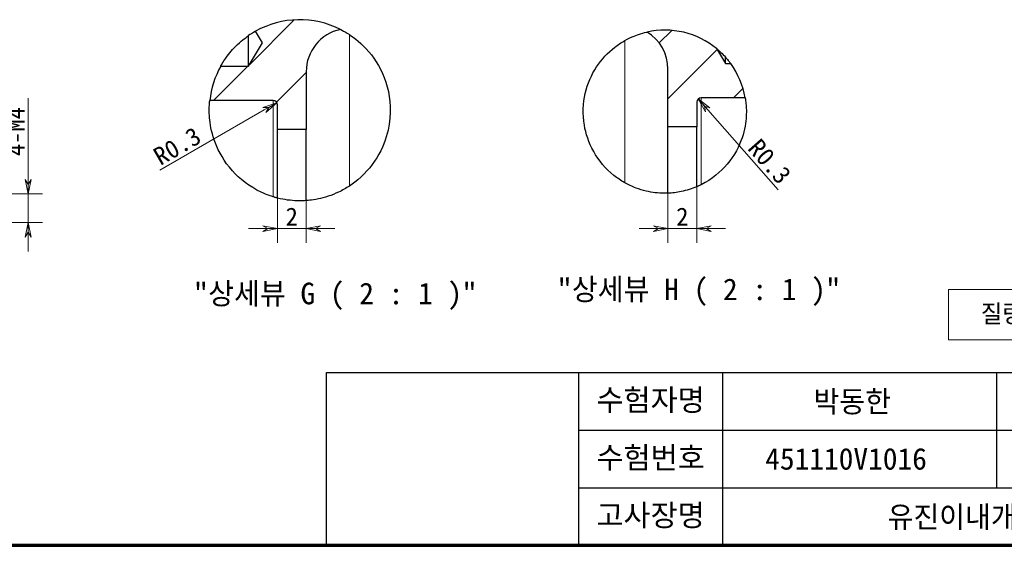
# Model space of a CAD drawing. Header units: millimetres. Extents: x 14 to 974, y 14 to 587.
# Tile 23 of 45: x 461 to 734, y 14 to 160. Entities that reach past the tile are written whole.
import ezdxf

# ---------------------------------------------------------------- set-up
doc = ezdxf.new("R2010")
doc.units = ezdxf.units.MM
for name, color, linetype, lineweight in [('경계(ISO)', 7, 'Continuous', 70), ('스케치 형상(ISO)', 7, 'Continuous', 5), ('외형선(ISO)', 7, 'Continuous', 25), ('제목(ISO)', 7, 'Continuous', 30), ('좁은 외형선(ISO)', 7, 'Continuous', 18)]:
    doc.layers.add(name, color=color, linetype=linetype, lineweight=lineweight)
for name, color, linetype, lineweight, true_color in [('기호(ISO)', 1, 'Continuous', 20, 0xff0000), ('절단선(ISO)', 5, 'Continuous', 30, 0x0000ff), ('치수(ISO)', 1, 'Continuous', 5, 0xff0000), ('해치 (ISO)', 1, 'Continuous', 5, 0xff0000)]:
    doc.layers.add(name, color=color, linetype=linetype, lineweight=lineweight, true_color=true_color)
doc.styles.add('기호문자', font='txt')
doc.styles.add('레이블 문자 (ISO)', font='txt')
doc.styles.add('주 문자 (ISO)', font='txt')
doc.styles.add('치수문자', font='txt')
doc.styles.add('텍스트 스타일109', font='txt')
doc.styles.add('텍스트 스타일76', font='txt')
doc.dimstyles.new('한국ATC센터', dxfattribs={"dimscale": 2, "dimtxt": 2.5, "dimasz": 2, "dimexe": 2, "dimexo": 1.5, "dimgap": 0.4, "dimtad": 1, "dimrnd": 1e-08, "dimdsep": 46, "dimtxsty": '치수문자', "dimblk": 'Flared-1', "dimcen": 0.09, "dimdle": 4, "dimclrd": 256, "dimclre": 256, "dimclrt": 5, "dimazin": 2, "dimtfac": 0.5, "dimtmove": 0, "dimatfit": 3, "dimfxl": 1, "dimtolj": 1, "dimlwd": -1, "dimlwe": -1, "dimarcsym": 0})
pattern_1 = [(45, (0, 0), (-8.98026, 8.98026), [])]

# ---------------------------------------------------------------- blocks, each defined once
blk = doc.blocks.new('경계 한국ATC센터')
at = {"layer": '경계(ISO)'}
blk.add_line((7, 7), (413, 7), dxfattribs=at)
blk = doc.blocks.new('제목 블록 한국ATC센터')
at = {"layer": '제목(ISO)'}
for p, q in [((123.9, 184.36), (263.9, 184.36)), ((123.9, 160.36), (123.9, 184.36)), ((158.9, 184.36), (158.9, 160.36)), ((178.9, 184.36), (178.9, 160.36)), ((216.9, 184.36), (216.9, 168.36)), ((158.9, 176.36), (263.9, 176.36)), ((158.9, 168.36), (263.9, 168.36)), ((263.9, 160.36), (123.9, 160.36))]:
    blk.add_line(p, q, dxfattribs=at)
at = {"layer": '제목(ISO)', "color": 5, "true_color": 0x0000ff, "char_height": 3, "attachment_point": 5, "style": '레이블 문자 (ISO)'}
for s, insert in [('\\f돋움|b0|i0;\\H3.0000;수험자명', (168.9, 180.36)), ('\\f돋움|b0|i0;\\H3.0000;수험번호', (168.9, 172.36)), ('\\f돋움|b0|i0;\\H3.0000;고사장명', (168.9, 164.36))]:
    blk.add_mtext(s, dxfattribs=dict(at, insert=insert))
at = {"layer": '제목(ISO)', "color": 5, "true_color": 0x0000ff, "style": '텍스트 스타일109'}
for tag, p in [('<수험자명>_001', (191.52, 178.82)), ('<시험일자>_001', (238.51, 178.86)), ('<수험번호>_001', (184.81, 170.86)), ('<용지크기>_001', (241.2, 170.86)), ('<고사장명>_001', (201.8, 162.8))]:
    blk.add_attdef(tag, p, '', height=3, dxfattribs=at)
blk = doc.blocks.new('질량입력')
at = {"layer": '스케치 형상(ISO)'}
for p, q in [((-25, 3.5), (25, 3.5)), ((-25, -3.5), (-25, 3.5)), ((-10, 3.5), (-10, -3.5)), ((15, 3.5), (15, -3.5)), ((25, 3.5), (25, -3.5)), ((25, -3.5), (-25, -3.5))]:
    blk.add_line(p, q, dxfattribs=at)
at = {"layer": '기호(ISO)', "color": 5, "true_color": 0x0000ff, "char_height": 2.5, "attachment_point": 5, "style": '기호문자'}
for s, insert in [('질량', (-17.5, 0)), ('Kg', (20, 0.03))]:
    blk.add_mtext(s, dxfattribs=dict(at, insert=insert))
at = {"layer": '기호(ISO)', "color": 5, "true_color": 0x0000ff, "style": '텍스트 스타일76'}
blk.add_attdef('질량입력_001', (-2.8, -1.47), '', height=3, dxfattribs=at)
blk = doc.blocks.new('Flared-1')
at = {"color": 0}
for p, q in [((0, 0), (-1, 0.2)), ((-1, 0.2), (-0.65, 0)), ((-1, 0), (0, 0)), ((-0.65, 0), (-1, -0.2)), ((-1, -0.2), (0, 0))]:
    blk.add_line(p, q, dxfattribs=at)
at = {"color": 0, "flags": 128}
for points in [[(-0.65, 0), (0, 0), (-1, 0.2), (-0.65, 0)], [(-0.65, 0), (-1, 0.2), (-0.65, 0), (-0.65, 0)], [(-0.65, 0), (-1, -0.2), (0, 0), (-0.65, 0)]]:
    blk.add_lwpolyline(points, dxfattribs=at)
at = {"color": 0}
for points in [[(-0.65, 0), (0, 0), (-1, 0.2), (-0.65, 0)], [(-0.65, 0), (-1, 0.2), (-0.65, 0)], [(-0.65, 0), (-1, -0.2), (0, 0), (-0.65, 0)]]:
    blk.add_solid(points, dxfattribs=at)
blk = doc.blocks.new('*D70')
at = {"layer": 'Defpoints', "color": 0, "transparency": 16777216}
for p in [(447.05, 111.56), (463.15, 111.56), (447.05, 103.56)]:
    blk.add_point(p, dxfattribs=at)
at = {"layer": '치수(ISO)', "transparency": 16777216}
for p, q in [((463.15, 115.56), (463.15, 138.1)), ((450.05, 111.56), (467.15, 111.56)), ((463.15, 103.56), (463.15, 111.56)), ((450.05, 103.56), (467.15, 103.56)), ((463.15, 99.56), (463.15, 95.56))]:
    blk.add_line(p, q, dxfattribs=at)
at = {"layer": '치수(ISO)', "transparency": 16777216, "xscale": 4, "yscale": 4, "zscale": 4}
for p, rotation in [((463.15, 111.56), 270), ((463.15, 103.56), 90)]:
    blk.add_blockref('Flared-1', p, dxfattribs=dict(at, rotation=rotation))
at = {"layer": '치수(ISO)', "color": 5, "transparency": 16777216, "insert": (457.22, 128.83), "char_height": 5, "attachment_point": 2, "rotation": 90, "style": '치수문자'}
blk.add_mtext('\\A1;4-M4', dxfattribs=at)
blk = doc.blocks.new('*D73')
at = {"layer": 'Defpoints', "color": 0, "transparency": 16777216}
for p in [(532.19, 136.86), (531.15, 136.26)]:
    blk.add_point(p, dxfattribs=at)
at = {"layer": '치수(ISO)', "transparency": 16777216}
blk.add_line((499.74, 118.12), (528.73, 134.86), dxfattribs=at)
at = {"layer": '치수(ISO)', "transparency": 16777216, "xscale": 4, "yscale": 4, "zscale": 4, "rotation": 29.99999999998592}
blk.add_blockref('Flared-1', (532.19, 136.86), dxfattribs=at)
at = {"layer": '치수(ISO)', "color": 5, "transparency": 16777216, "insert": (503.27, 127.01), "char_height": 5, "attachment_point": 2, "rotation": 30, "style": '치수문자'}
blk.add_mtext('\\A1;R0.3', dxfattribs=at)
blk = doc.blocks.new('*D74')
at = {"layer": 'Defpoints', "color": 0, "transparency": 16777216}
for p in [(532.35, 129.46), (540.35, 129.46), (532.35, 101.92)]:
    blk.add_point(p, dxfattribs=at)
at = {"layer": '치수(ISO)', "transparency": 16777216}
for p, q in [((532.35, 126.46), (532.35, 97.92)), ((540.35, 126.46), (540.35, 97.92)), ((528.35, 101.92), (524.35, 101.92)), ((540.35, 101.92), (532.35, 101.92)), ((544.35, 101.92), (548.35, 101.92))]:
    blk.add_line(p, q, dxfattribs=at)
at = {"layer": '치수(ISO)', "transparency": 16777216, "xscale": 4, "yscale": 4, "zscale": 4}
blk.add_blockref('Flared-1', (532.35, 101.92), dxfattribs=at)
at = {"layer": '치수(ISO)', "transparency": 16777216, "xscale": 4, "yscale": 4, "zscale": 4, "rotation": 180}
blk.add_blockref('Flared-1', (540.35, 101.92), dxfattribs=at)
at = {"layer": '치수(ISO)', "color": 5, "transparency": 16777216, "insert": (536.35, 107.74), "char_height": 5, "attachment_point": 2, "style": '치수문자'}
blk.add_mtext('\\A1;2', dxfattribs=at)
blk = doc.blocks.new('*D75')
at = {"layer": 'Defpoints', "color": 0, "transparency": 16777216}
for p in [(640.81, 130.19), (648.81, 130.19), (640.81, 101.92)]:
    blk.add_point(p, dxfattribs=at)
at = {"layer": '치수(ISO)', "transparency": 16777216}
for p, q in [((640.81, 127.19), (640.81, 97.92)), ((648.81, 127.19), (648.81, 97.92)), ((636.81, 101.92), (632.81, 101.92)), ((648.81, 101.92), (640.81, 101.92)), ((652.81, 101.92), (656.81, 101.92))]:
    blk.add_line(p, q, dxfattribs=at)
at = {"layer": '치수(ISO)', "transparency": 16777216, "xscale": 4, "yscale": 4, "zscale": 4}
blk.add_blockref('Flared-1', (640.81, 101.92), dxfattribs=at)
at = {"layer": '치수(ISO)', "transparency": 16777216, "xscale": 4, "yscale": 4, "zscale": 4, "rotation": 180}
blk.add_blockref('Flared-1', (648.81, 101.92), dxfattribs=at)
at = {"layer": '치수(ISO)', "color": 5, "transparency": 16777216, "insert": (644.81, 107.74), "char_height": 5, "attachment_point": 2, "style": '치수문자'}
blk.add_mtext('\\A1;2', dxfattribs=at)
blk = doc.blocks.new('*D76')
at = {"layer": 'Defpoints', "color": 0, "transparency": 16777216}
for p in [(649.21, 137.89), (650.01, 136.99)]:
    blk.add_point(p, dxfattribs=at)
at = {"layer": '치수(ISO)', "transparency": 16777216}
blk.add_line((671.44, 112.68), (651.86, 134.89), dxfattribs=at)
at = {"layer": '치수(ISO)', "transparency": 16777216, "xscale": 4, "yscale": 4, "zscale": 4, "rotation": 131.3963985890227}
blk.add_blockref('Flared-1', (649.21, 137.89), dxfattribs=at)
at = {"layer": '치수(ISO)', "color": 5, "transparency": 16777216, "insert": (670.93, 122.23), "char_height": 5, "attachment_point": 2, "rotation": 311.3964, "style": '치수문자'}
blk.add_mtext('\\A1;R0.3', dxfattribs=at)

msp = doc.modelspace()

# ---------------------------------------------------------------- hatches: boundary and pattern name
at = {"layer": '해치 (ISO)'}
h = msp.add_hatch(dxfattribs=at)
h.set_pattern_fill('ANSI31', color=256, scale=101.6, style=0)
h.set_pattern_definition(pattern_1)
edge = h.paths.add_edge_path()
edge.add_ellipse((538.5766, 134.7535), major_axis=(-12.2716, 21.9367), ratio=1, start_angle=304.032193, end_angle=360)
edge.add_line((526.305, 156.6902), (528.2482, 153.4561))
edge.add_line((528.2482, 153.4561), (524.3522, 146.9721))
edge.add_line((524.3522, 146.9721), (516.6103, 146.9721))
edge.add_ellipse((538.5766, 134.7535), major_axis=(-24.9902, 2.7026), ratio=1, start_angle=337.087672, end_angle=360)
edge.add_line((513.5864, 137.4561), (531.1522, 137.4561))
edge.add_ellipse((531.1522, 136.2561), major_axis=(1.2, 0), ratio=1, start_angle=0, end_angle=90, ccw=False)
edge.add_line((532.3522, 136.2561), (532.3522, 129.4561))
edge.add_line((532.3522, 129.4561), (540.3522, 129.4561))
edge.add_line((540.3522, 129.4561), (540.3522, 145.4561))
edge.add_ellipse((552.3522, 145.4561), major_axis=(-2.4641, 11.7443), ratio=1, start_angle=0, end_angle=78.150485, ccw=False)
h = msp.add_hatch(dxfattribs=at)
h.set_pattern_fill('ANSI31', color=256, scale=101.6, style=0)
h.set_pattern_definition(pattern_1)
edge = h.paths.add_edge_path()
edge.add_ellipse((639.9309, 134.3655), major_axis=(-4.937, 22.1039), ratio=1, start_angle=308.01317, end_angle=360)
edge.add_ellipse((628.8081, 146.1866), major_axis=(12, 0), ratio=1, start_angle=0, end_angle=58.970348, ccw=False)
edge.add_line((640.8081, 146.1866), (640.8081, 130.1866))
edge.add_line((640.8081, 130.1866), (648.8081, 130.1866))
edge.add_line((648.8081, 130.1866), (648.8081, 136.9866))
edge.add_ellipse((650.0081, 136.9866), major_axis=(0, 1.2), ratio=1, start_angle=0, end_angle=90, ccw=False)
edge.add_line((650.0081, 138.1866), (662.2548, 138.1866))
edge.add_ellipse((639.9309, 134.3655), major_axis=(18.3051, 13.3371), ratio=1, start_angle=333.635972, end_angle=360)
edge.add_line((658.236, 147.7026), (656.8081, 147.7026))
edge.add_line((656.8081, 147.7026), (654.3055, 151.8677))

# ---------------------------------------------------------------- linework, layer by layer
at = {"layer": '외형선(ISO)'}
for p, q in [((528.2482, 153.4561), (526.305, 156.6902)), ((524.3522, 146.9721), (524.3522, 155.4774)), ((524.3522, 146.9721), (528.2482, 153.4561)), ((654.3055, 151.8677), (656.8081, 147.7026)), ((656.8081, 147.7026), (656.8081, 149.469)), ((656.8081, 147.7026), (658.236, 147.7026)), ((516.6103, 146.9721), (524.3522, 146.9721)), ((540.3522, 145.4561), (540.3522, 129.4561)), ((640.8081, 130.1866), (640.8081, 146.1866)), ((531.1522, 137.4561), (513.5864, 137.4561)), ((648.8081, 136.9866), (648.8081, 130.1866)), ((662.2548, 138.1866), (650.0081, 138.1866)), ((532.3522, 129.4561), (532.3522, 136.2561)), ((532.3522, 110.4005), (532.3522, 129.4561)), ((540.3522, 129.4561), (532.3522, 129.4561)), ((540.3522, 109.6804), (540.3522, 129.4561)), ((648.8081, 130.1866), (640.8081, 130.1866)), ((640.8081, 111.734), (640.8081, 130.1866)), ((648.8081, 113.5292), (648.8081, 130.1866))]:
    msp.add_line(p, q, dxfattribs=at)
for centre, radius, start, end in [((552.3522, 145.4561), 12, 101.849515, 180), ((628.8081, 146.1866), 12, 0, 58.970348), ((531.1522, 136.2561), 1.2, 0, 90), ((650.0081, 136.9866), 1.2, 90, 180)]:
    msp.add_arc(centre, radius, start, end, dxfattribs=at)
at = {"layer": '절단선(ISO)'}
for centre, radius, start, end in [((538.5766, 134.7535), 25.1359, 63.255315, 119.223122), ((639.9309, 134.3655), 22.6486, 50.603677, 102.590507), ((639.9309, 134.3655), 22.6486, 9.713022, 36.07705), ((538.5766, 134.7535), 25.1359, 150.915356, 173.827684)]:
    msp.add_arc(centre, radius, start, end, dxfattribs=at)
for points, knots in [([(526.305, 156.6902), (526.305, 156.6902), (526.0628, 156.5558), (525.3988, 156.1624), (524.8949, 155.8499), (524.3522, 155.4774)], [0, 0, 0, 0, 0.070856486, 0.070856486, 0.157712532, 0.157712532, 0.157712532, 0.157712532]), ([(549.8881, 157.2004), (549.8881, 157.2004), (550.0578, 157.1174), (550.8051, 156.7191), (551.4587, 156.3638), (552.3522, 155.7784)], [-0.424972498, -0.424972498, -0.424972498, -0.424972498, -0.230751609, -0.230751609, 0, 0, 0, 0]), ([(628.8081, 154.0947), (629.7957, 154.6515), (630.6712, 155.0507), (632.8131, 155.9187), (633.7511, 156.1624), (634.7746, 156.4245), (634.9939, 156.4694), (634.9939, 156.4694)], [-0.677462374, -0.677462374, -0.677462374, -0.677462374, -0.522248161, -0.522248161, -0.235786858, -0.235786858, 0, 0, 0, 0]), ([(516.6103, 146.9721), (516.6103, 146.9721), (516.704, 147.1451), (517.0945, 147.8104), (517.3948, 148.3017), (518.1135, 149.3648), (518.6364, 150.0775), (520.1156, 151.882), (521.504, 153.2743), (523.2904, 154.718), (523.8161, 155.1094), (524.3522, 155.4774)], [1.540289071, 1.540289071, 1.540289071, 1.540289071, 1.603054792, 1.603054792, 1.665820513, 1.665820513, 1.728928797, 1.728928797, 1.852111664, 1.852111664, 1.90179071, 1.90179071, 1.90179071, 1.90179071]), ([(552.3522, 155.7784), (552.4628, 155.7059), (552.575, 155.6312), (554.5069, 154.3205), (556.626, 152.5053), (560.313, 147.7319), (561.9052, 144.7843), (563.785, 137.8151), (564.1295, 133.8033), (562.5543, 126.819), (561.5519, 124.1281), (558.4155, 119.0314), (556.2714, 116.6366), (553.3528, 114.411), (552.8633, 114.0635), (552.3522, 113.7287)], [1.47493116, 1.47493116, 1.47493116, 1.47493116, 1.50400578, 1.50400578, 1.96980765, 1.96980765, 2.43560952, 2.43560952, 2.90141138, 2.90141138, 3.14595768, 3.14595768, 3.39050397, 3.39050397, 3.43693605, 3.43693605, 3.43693605, 3.43693605]), ([(628.8081, 114.6363), (627.7144, 115.2529), (626.7022, 115.9452), (623.5106, 118.4948), (621.5653, 120.8166), (618.809, 125.7206), (617.9883, 128.2931), (617.0655, 133.7403), (617.2326, 136.7223), (618.486, 142.1684), (619.5801, 144.6313), (622.393, 148.9248), (624.108, 150.7522), (626.9117, 152.9317), (627.8373, 153.5474), (628.8081, 154.0947)], [2.66198359, 2.66198359, 2.66198359, 2.66198359, 2.75471805, 2.75471805, 2.98821558, 2.98821558, 3.2217131, 3.2217131, 3.54379453, 3.54379453, 3.86587596, 3.86587596, 4.18795739, 4.18795739, 4.33568306, 4.33568306, 4.33568306, 4.33568306]), ([(654.3055, 151.8677), (654.3055, 151.8677), (654.3671, 151.8172), (654.5299, 151.6813), (654.6329, 151.5943), (654.9757, 151.2977), (655.2459, 151.0558), (655.9406, 150.3954), (656.3774, 149.9503), (656.8081, 149.469)], [0.568139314, 0.568139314, 0.568139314, 0.568139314, 0.590039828, 0.590039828, 0.611940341, 0.611940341, 0.655741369, 0.655741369, 0.717047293, 0.717047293, 0.717047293, 0.717047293]), ([(656.8081, 149.469), (656.9082, 149.3571), (657.0017, 149.2504), (657.44, 148.7419), (657.7426, 148.3586), (658.1395, 147.8381), (658.236, 147.7026), (658.236, 147.7026)], [-0.124314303, -0.124314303, -0.124314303, -0.124314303, -0.110863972, -0.110863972, -0.055431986, -0.055431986, 0, 0, 0, 0]), ([(531.1522, 110.7391), (530.0229, 111.0883), (528.9257, 111.5154), (524.6106, 113.5449), (521.8541, 115.7541), (517.5206, 120.5816), (516.0879, 123.2314), (514.2127, 128.0524), (513.7868, 130.2275), (513.3956, 133.7866), (513.4274, 135.1721), (513.5251, 137.007), (513.5864, 137.4561), (513.5864, 137.4561)], [3.08290337, 3.08290337, 3.08290337, 3.08290337, 3.17075776, 3.17075776, 3.44502823, 3.44502823, 3.77032376, 3.77032376, 4.09561929, 4.09561929, 4.42091481, 4.42091481, 4.74621034, 4.74621034, 4.74621034, 4.74621034]), ([(662.2548, 138.1866), (662.2548, 138.1866), (662.3388, 137.7689), (662.5327, 136.0564), (662.6376, 134.762), (662.4497, 131.4232), (662.1545, 129.3783), (660.6078, 124.8143), (659.3757, 122.2913), (655.4905, 117.6846), (653.0075, 115.5725), (650.0081, 114.0824)], [1.04802379, 1.04802379, 1.04802379, 1.04802379, 1.3618096, 1.3618096, 1.67559542, 1.67559542, 1.98938123, 1.98938123, 2.30316705, 2.30316705, 2.56131904, 2.56131904, 2.56131904, 2.56131904]), ([(552.3522, 113.7287), (551.4185, 113.1168), (550.4143, 112.5492), (548.3824, 111.5837), (547.4024, 111.1971), (545.4511, 110.5527), (544.538, 110.3214), (542.7778, 109.9515), (541.9768, 109.8418), (540.7272, 109.7008), (540.3522, 109.6804), (540.3522, 109.6804)], [-1.267091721, -1.267091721, -1.267091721, -1.267091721, -1.150540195, -1.150540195, -1.041470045, -1.041470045, -0.925217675, -0.925217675, -0.783151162, -0.783151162, -0.619712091, -0.619712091, -0.619712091, -0.619712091]), ([(640.8081, 111.734), (640.8081, 111.734), (640.7973, 111.7335), (640.6543, 111.7282), (640.2033, 111.7076), (638.9358, 111.7319), (638.1866, 111.7646), (636.5107, 111.9643), (635.6631, 112.1018), (633.8351, 112.5336), (632.8999, 112.8119), (630.8537, 113.5827), (629.7977, 114.0784), (628.8081, 114.6363)], [-0.501277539, -0.501277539, -0.501277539, -0.501277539, -0.477957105, -0.477957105, -0.348884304, -0.348884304, -0.246270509, -0.246270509, -0.165169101, -0.165169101, -0.088247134, -0.088247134, 0, 0, 0, 0]), ([(648.8081, 113.5292), (648.7855, 113.5196), (648.7628, 113.51), (647.4832, 112.9697), (646.0218, 112.496), (643.2766, 111.9307), (642.0146, 111.7807), (640.8081, 111.734)], [2.337926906, 2.337926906, 2.337926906, 2.337926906, 2.339901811, 2.339901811, 2.449502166, 2.449502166, 2.537495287, 2.537495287, 2.537495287, 2.537495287]), ([(650.0081, 114.0824), (649.9352, 114.0461), (649.8596, 114.0091), (649.7103, 113.937), (649.6373, 113.9022), (649.4658, 113.8216), (649.3708, 113.7778), (649.1898, 113.6957), (649.1094, 113.66), (648.9586, 113.5938), (648.8994, 113.5683), (648.8262, 113.5369), (648.8081, 113.5292), (648.8081, 113.5292)], [-0.1133048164, -0.1133048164, -0.1133048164, -0.1133048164, -0.106283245, -0.106283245, -0.0997147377, -0.0997147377, -0.0907423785, -0.0907423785, -0.0812135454, -0.0812135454, -0.0691531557, -0.0691531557, -0.0577989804, -0.0577989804, -0.0577989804, -0.0577989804]), ([(532.3522, 110.4005), (532.3522, 110.4005), (532.3347, 110.405), (532.2573, 110.4249), (532.1952, 110.441), (532.0367, 110.4832), (531.9493, 110.5068), (531.7495, 110.5623), (531.6418, 110.5929), (531.4029, 110.6627), (531.2761, 110.7008), (531.1522, 110.7391)], [-0.05094658, -0.05094658, -0.05094658, -0.05094658, -0.0400255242, -0.0400255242, -0.0285178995, -0.0285178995, -0.0190217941, -0.0190217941, -0.0099356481, -0.0099356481, 0, 0, 0, 0]), ([(540.3522, 109.6804), (539.7499, 109.6378), (539.1552, 109.6176), (536.8356, 109.6176), (534.9506, 109.8119), (532.8793, 110.2703), (532.6147, 110.3334), (532.3522, 110.4005)], [2.559529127, 2.559529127, 2.559529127, 2.559529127, 2.602927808, 2.602927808, 2.733504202, 2.733504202, 2.752768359, 2.752768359, 2.752768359, 2.752768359])]:
    msp.add_open_spline(points, degree=3, knots=knots, dxfattribs=at)
at = {"layer": '좁은 외형선(ISO)'}
for p, q in [((552.3522, 113.7287), (552.3522, 155.7784)), ((628.8081, 154.0947), (628.8081, 114.6363)), ((531.1522, 137.4561), (531.1522, 110.7391)), ((650.0081, 114.0824), (650.0081, 138.1866))]:
    msp.add_line(p, q, dxfattribs=at)

# ---------------------------------------------------------------- block references
at = {"xscale": 2, "yscale": 2, "zscale": 2}
msp.add_blockref('경계 한국ATC센터', (0, 0), dxfattribs=at)
msp.add_blockref('질량입력', (768.6816, 78.0412), dxfattribs=at).add_auto_attribs({'질량입력_001': '0.359'})
ref = msp.add_blockref('제목 블록 한국ATC센터', (298.1938, -306.7222), dxfattribs=dict(xscale=2, yscale=2, zscale=2))
ref.add_attrib('<수험자명>_001', '박동한', (681.2409, 50.9152), dxfattribs={"layer": '제목(ISO)', "color": 5, "true_color": 0x0000ff, "height": 6, "style": '텍스트 스타일109'})
ref.add_attrib('<수험번호>_001', '451110V1016', (667.8156, 35.004), dxfattribs={"layer": '제목(ISO)', "color": 5, "true_color": 0x0000ff, "height": 6, "style": '텍스트 스타일109'})
ref.add_attrib('<고사장명>_001', '유진이내개발원-부산', (701.786, 18.8748), dxfattribs={"layer": '제목(ISO)', "color": 5, "true_color": 0x0000ff, "height": 6, "style": '텍스트 스타일109'})

# ---------------------------------------------------------------- texts
at = {"layer": '기호(ISO)', "color": 5, "true_color": 0x0000ff, "char_height": 6, "attachment_point": 7, "style": '주 문자 (ISO)'}
for s, insert in [('"상세뷰 G ( 2 : 1 )"', (509.0723, 79.3005)), ('"상세뷰 H ( 2 : 1 )"', (610.0605, 80.4561))]:
    msp.add_mtext(s, dxfattribs=dict(at, insert=insert))

# ---------------------------------------------------------------- dimensions: what is measured, and where the dimension line sits
at = {"layer": '치수(ISO)'}
dim = msp.add_linear_dim(base=(463.1533, 111.5583), p1=(447.0508, 103.5583), p2=(447.0508, 111.5583), angle=270, text='4-M<>', dimstyle='한국ATC센터', override={"dimdec": 2, "dimlfac": 0.5, "dimtp": 0, "dimtm": 0, "dimtdec": 2, "dimtofl": 1, "dimatfit": 1}, dxfattribs=at)
dim.commit()
dim.dimension.update_dxf_attribs({"geometry": '*D70', "text_midpoint": (463.1533, 128.8272), "dimtype": 160})
for center, mpoint, picture, middle in [((531.1522, 136.2561), (532.1915, 136.8561), '*D73', (506.2358, 121.8706)), ((650.0081, 136.9866), (649.2146, 137.8868), '*D76', (666.4745, 118.3069))]:
    dim = msp.add_radius_dim(center=center, mpoint=mpoint, dimstyle='한국ATC센터', override={"dimdec": 2, "dimlfac": 0.25, "dimcen": 0, "dimtp": 0, "dimtm": 0, "dimtdec": 2, "dimtofl": 0}, dxfattribs=at)
    dim.commit()
    dim.dimension.update_dxf_attribs({"geometry": picture, "text_midpoint": middle, "dimtype": 164})
for base, p1, p2, picture, middle in [((532.3522, 101.9232), (540.3522, 129.4561), (532.3522, 129.4561), '*D74', (536.3522, 101.9232)), ((640.8081, 101.9232), (648.8081, 130.1866), (640.8081, 130.1866), '*D75', (644.8081, 101.9232))]:
    dim = msp.add_linear_dim(base=base, p1=p1, p2=p2, angle=180, dimstyle='한국ATC센터', override={"dimdec": 2, "dimlfac": 0.25, "dimtp": 0, "dimtm": 0, "dimtdec": 2, "dimtofl": 1, "dimatfit": 1}, dxfattribs=at)
    dim.commit()
    dim.dimension.update_dxf_attribs({"geometry": picture, "text_midpoint": middle, "dimtype": 160})

doc.saveas('drawing.dxf')
